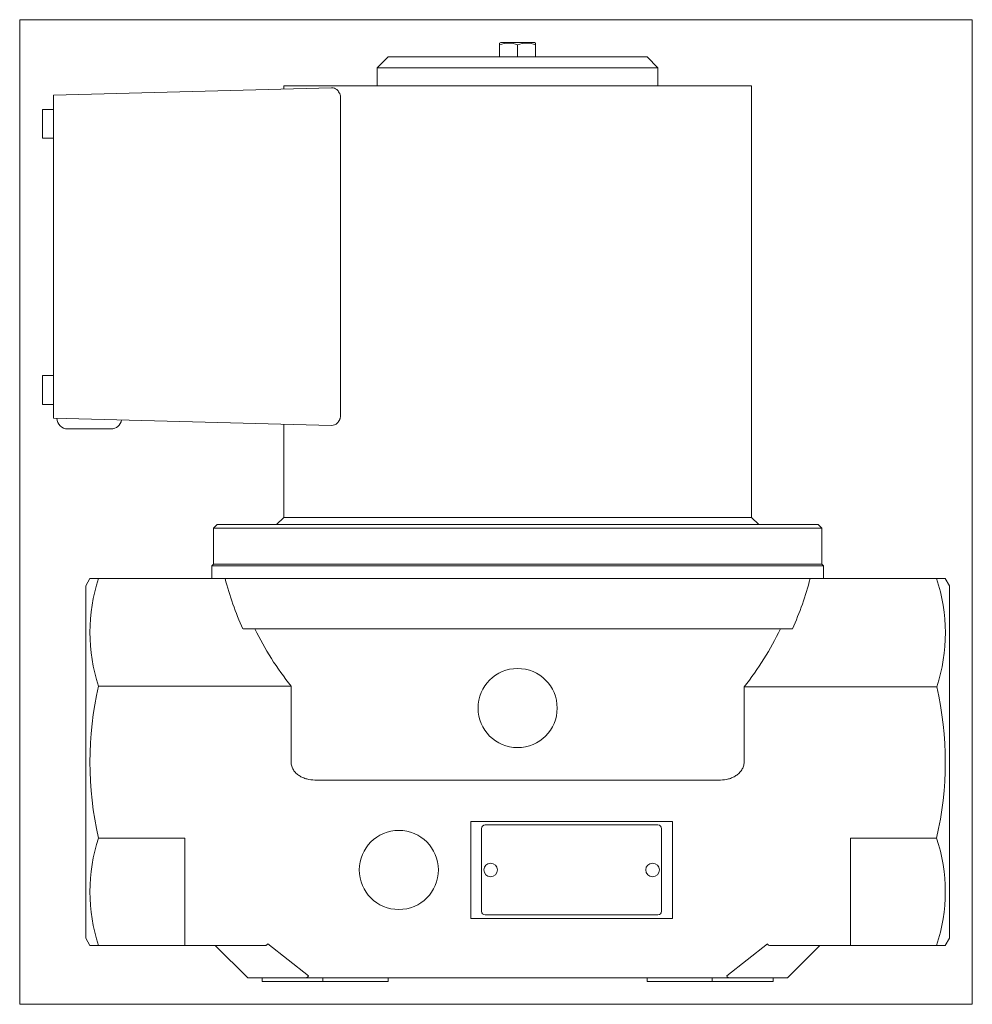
# Model space of a CAD drawing. Extents: x 72 to 337, y 14 to 288.
import ezdxf
from ezdxf.xclip import XClip

# ---------------------------------------------------------------- set-up
doc = ezdxf.new("R2010")
doc.units = 0
doc.header["$LTSCALE"] = 25.4
doc.header["$MEASUREMENT"] = 0
doc.header["$XCLIPFRAME"] = 2
doc.layers.get('0').update_dxf_attribs({"linetype": 'CONTINUOUS'})
for name, color, linetype in [('CEWKA_80', 7, 'CONTINUOUS'), ('DV1_DOMYŚLNE', 7, 'CONTINUOUS'), ('K-006GOT_', 7, 'CONTINUOUS'), ('T-026', 7, 'CONTINUOUS'), ('WA_053_01_01BEZ_', 7, 'CONTINUOUS'), ('WA_054_01_00_001', 7, 'CONTINUOUS'), ('WA_091_01_00_005', 7, 'CONTINUOUS'), ('Ś-006M6X12SZEŚC_', 7, 'CONTINUOUS')]:
    doc.layers.add(name, color=color, linetype=linetype)

# ---------------------------------------------------------------- blocks, each defined once
blk = doc.blocks.new('SE1')
at = {"layer": 'CEWKA_80', "color": 7, "linetype": 'CONTINUOUS', "lineweight": 0}
for p, q in [((81.8, 267.13), (159.13, 269.16)), ((145.8, 269.72), (145.8, 268.81)), ((145.8, 269.72), (275.8, 269.72)), ((275.8, 149.72), (275.8, 269.72)), ((81.8, 264.13), (81.8, 267.13)), ((161.62, 178.22), (161.62, 266.22)), ((81.8, 263.13), (78.8, 263.13)), ((78.8, 255.13), (78.8, 263.13)), ((81.8, 180.31), (81.8, 264.13)), ((78.8, 255.13), (81.8, 255.13)), ((81.8, 189.13), (78.8, 189.13)), ((78.8, 181.13), (78.8, 189.13)), ((78.8, 181.13), (81.8, 181.13)), ((81.8, 177.31), (81.8, 180.31)), ((159.13, 175.29), (81.8, 177.31)), ((145.8, 175.63), (145.8, 149.72)), ((85.8, 174.31), (97.8, 174.31)), ((145.8, 149.72), (275.8, 149.72))]:
    blk.add_line(p, q, dxfattribs=at)
for centre, start, end in [((85.8, 177.31), 180.4432, 270), ((97.8, 177.31), 270, 350.3966)]:
    blk.add_arc(centre, 3, start, end, dxfattribs=at)
for points, knots in [([(159.13, 269.16), (159.41, 269.16), (159.68, 269.11), (160.09, 268.93), (160.23, 268.86), (160.49, 268.68), (160.61, 268.57), (160.86, 268.33), (160.97, 268.19), (161.18, 267.87), (161.28, 267.7), (161.44, 267.32), (161.51, 267.11), (161.6, 266.68), (161.62, 266.45), (161.62, 266.22)], [0, 0, 0, 0, 0.25, 0.25, 0.375, 0.375, 0.5, 0.5, 0.625, 0.625, 0.75, 0.75, 0.875, 0.875, 1, 1, 1, 1]), ([(161.62, 178.22), (161.62, 177.99), (161.6, 177.77), (161.53, 177.44), (161.5, 177.33), (161.44, 177.13), (161.4, 177.03), (161.28, 176.74), (161.18, 176.57), (160.98, 176.25), (160.86, 176.12), (160.49, 175.74), (160.23, 175.57), (159.68, 175.33), (159.41, 175.28), (159.13, 175.29)], [0, 0, 0, 0, 0.125, 0.125, 0.1875, 0.1875, 0.25, 0.25, 0.375, 0.375, 0.5, 0.5, 0.75, 0.75, 1, 1, 1, 1])]:
    blk.add_open_spline(points, degree=3, knots=knots, dxfattribs=at)
at = {"layer": 'DV1_DOMYŚLNE', "color": 7, "linetype": 'CONTINUOUS', "lineweight": 0}
for p, q in [((141.36, 31.14), (152.69, 22.26)), ((280.24, 31.14), (268.91, 22.26))]:
    blk.add_line(p, q, dxfattribs=at)
at = {"layer": 'K-006GOT_', "color": 7, "linetype": 'CONTINUOUS', "lineweight": 0}
for centre in [(203.3, 51.72), (248.3, 51.72)]:
    blk.add_circle(centre, 1.89, dxfattribs=at)
at = {"layer": 'T-026', "color": 7, "linetype": 'CONTINUOUS', "lineweight": 0}
for p, q in [((200.8, 63.22), (200.8, 40.22)), ((249.8, 64.22), (201.8, 64.22)), ((250.8, 40.22), (250.8, 63.22)), ((201.8, 39.22), (249.8, 39.22))]:
    blk.add_line(p, q, dxfattribs=at)
for centre, start, end in [((201.8, 63.22), 90, 180), ((249.8, 63.22), 0, 90), ((201.8, 40.22), 180, 270), ((249.8, 40.22), 270, 360)]:
    blk.add_arc(centre, 1, start, end, dxfattribs=at)
at = {"layer": 'WA_053_01_01BEZ_', "color": 7, "linetype": 'CONTINUOUS', "lineweight": 0}
for p, q in [((126.3, 136.72), (125.8, 136.22)), ((125.8, 136.22), (125.8, 132.72)), ((125.8, 136.22), (295.8, 136.22)), ((295.3, 136.72), (126.3, 136.72)), ((295.8, 136.22), (295.3, 136.72)), ((295.8, 132.72), (295.8, 136.22)), ((91.95, 132.72), (90.8, 130.72)), ((94.38, 132.72), (91.95, 132.72)), ((128.47, 132.72), (94.38, 132.72)), ((128.47, 132.72), (293.13, 132.72)), ((293.13, 132.72), (327.22, 132.72)), ((327.22, 132.72), (329.64, 132.72)), ((330.8, 130.72), (329.64, 132.72)), ((90.8, 130.72), (90.8, 32.72)), ((330.8, 130.72), (330.8, 32.72)), ((134.5, 118.72), (287.15, 118.72)), ((147.87, 102.85), (94.38, 102.85)), ((147.87, 102.85), (147.87, 81.72)), ((273.73, 102.64), (327.26, 102.64)), ((273.73, 81.72), (273.73, 102.64)), ((267.15, 76.72), (154.45, 76.72)), ((197.8, 65.22), (253.8, 65.22)), ((197.8, 38.22), (197.8, 65.22)), ((253.8, 65.22), (253.8, 38.22)), ((118.3, 60.6), (94.38, 60.6)), ((118.3, 35.72), (118.3, 60.6)), ((303.3, 60.6), (327.22, 60.6)), ((303.3, 35.72), (303.3, 60.6)), ((118.3, 30.72), (118.3, 35.72)), ((253.8, 38.22), (197.8, 38.22)), ((303.3, 35.72), (303.3, 30.72)), ((90.8, 32.72), (91.95, 30.72)), ((94.38, 30.72), (91.95, 30.72)), ((118.3, 30.72), (94.38, 30.72)), ((140.51, 30.72), (118.3, 30.72)), ((126.8, 30.72), (135.8, 21.72)), ((303.3, 30.72), (281.08, 30.72)), ((285.8, 21.72), (294.8, 30.72)), ((303.3, 30.72), (327.22, 30.72)), ((327.22, 30.72), (329.64, 30.72)), ((329.64, 30.72), (330.8, 32.72)), ((135.8, 21.72), (151.56, 21.72)), ((139.8, 21.72), (139.8, 20.72)), ((139.8, 20.72), (156.72, 20.72)), ((156.72, 21.72), (151.56, 21.72)), ((156.72, 21.72), (174.8, 21.72)), ((156.72, 20.72), (156.72, 21.72)), ((174.8, 20.72), (156.72, 20.72)), ((174.8, 20.72), (174.8, 21.72)), ((246.8, 21.72), (174.8, 21.72)), ((246.8, 20.72), (246.8, 21.72)), ((246.8, 21.72), (264.88, 21.72)), ((264.88, 20.72), (246.8, 20.72)), ((264.88, 20.72), (264.88, 21.72)), ((270.04, 21.72), (264.88, 21.72)), ((264.88, 20.72), (281.8, 20.72)), ((270.04, 21.72), (285.8, 21.72)), ((281.8, 20.72), (281.8, 21.72))]:
    blk.add_line(p, q, dxfattribs=at)
for centre in [(210.8, 96.72), (177.8, 51.72)]:
    blk.add_circle(centre, 11, dxfattribs=at)
for centre, radius, start, end in [((139.41, 117.78), 47.45, 161.6491, 198.3509), ((210.8, 153.85), 84, 194.5655, 204.7181), ((281.95, 117.61), 47.73, 341.7159, 18.4599), ((210.8, 153.85), 81, 205.6988, 219.0228), ((185.42, 81.72), 93.46, 166.936, 193.064), ((236.24, 81.72), 93.4, 346.931, 12.9432), ((139.41, 45.66), 47.45, 161.6491, 198.3509), ((282.19, 45.66), 47.45, 341.6491, 18.3509)]:
    blk.add_arc(centre, radius, start, end, dxfattribs=at)
for major_axis, start_param, end_param in [((0, -84.59), 1.140664, 1.31658), ((0, -81.57), 0.88972, 1.123605)]:
    blk.add_ellipse((210.8, 153.99), major_axis=major_axis, ratio=0.993025, start_param=start_param, end_param=end_param, dxfattribs=at)
for points, knots in [([(154.45, 76.72), (153.69, 76.72), (152.93, 76.81), (151.83, 77.11), (151.46, 77.24), (150.77, 77.55), (150.44, 77.73), (149.96, 78.04), (149.8, 78.16), (149.5, 78.4), (149.36, 78.52), (149.09, 78.79), (148.96, 78.93), (148.72, 79.23), (148.61, 79.39), (148.31, 79.87), (148.15, 80.22), (147.93, 80.96), (147.87, 81.33), (147.87, 81.72)], [0, 0, 0, 0, 0.25, 0.25, 0.375, 0.375, 0.5, 0.5, 0.5625, 0.5625, 0.625, 0.625, 0.6875, 0.6875, 0.75, 0.75, 0.875, 0.875, 1, 1, 1, 1]), ([(273.73, 81.72), (273.73, 81.33), (273.67, 80.96), (273.51, 80.41), (273.44, 80.23), (273.28, 79.88), (273.19, 79.71), (272.89, 79.23), (272.64, 78.93), (272.24, 78.52), (272.1, 78.4), (271.8, 78.16), (271.64, 78.04), (271.16, 77.73), (270.83, 77.55), (270.14, 77.24), (269.77, 77.11), (268.67, 76.81), (267.91, 76.72), (267.15, 76.72)], [0, 0, 0, 0, 0.125, 0.125, 0.1875, 0.1875, 0.25, 0.25, 0.375, 0.375, 0.4375, 0.4375, 0.5, 0.5, 0.625, 0.625, 0.75, 0.75, 1, 1, 1, 1]), ([(141.36, 31.14), (141.3, 30.99), (141.2, 30.89), (140.98, 30.78), (140.89, 30.76), (140.71, 30.73), (140.62, 30.72), (140.51, 30.72)], [0, 0, 0, 0, 0.5, 0.5, 0.75, 0.75, 1, 1, 1, 1]), ([(281.08, 30.72), (280.88, 30.72), (280.7, 30.75), (280.48, 30.85), (280.41, 30.9), (280.31, 31), (280.27, 31.07), (280.24, 31.14)], [0, 0, 0, 0, 0.5, 0.5, 0.75, 0.75, 1, 1, 1, 1]), ([(151.56, 21.72), (151.83, 21.72), (152.07, 21.76), (152.47, 21.93), (152.62, 22.06), (152.69, 22.26)], [0, 0, 0, 0, 0.5, 0.5, 1, 1, 1, 1]), ([(268.91, 22.26), (268.98, 22.06), (269.13, 21.93), (269.52, 21.76), (269.77, 21.72), (270.04, 21.72)], [0, 0, 0, 0, 0.5, 0.5, 1, 1, 1, 1])]:
    blk.add_open_spline(points, degree=3, knots=knots, dxfattribs=at)
at = {"layer": 'WA_054_01_00_001', "color": 7, "linetype": 'CONTINUOUS', "lineweight": 0}
for p, q in [((145.8, 149.72), (143.8, 147.72)), ((275.8, 149.72), (145.8, 149.72)), ((277.8, 147.72), (275.8, 149.72)), ((127.3, 147.72), (126.3, 146.72)), ((126.3, 146.72), (126.3, 136.72)), ((126.3, 146.72), (295.3, 146.72)), ((294.3, 147.72), (127.3, 147.72)), ((295.3, 146.72), (294.3, 147.72)), ((295.3, 136.72), (295.3, 146.72)), ((126.3, 136.72), (295.3, 136.72))]:
    blk.add_line(p, q, dxfattribs=at)
at = {"layer": 'WA_091_01_00_005', "color": 7, "linetype": 'CONTINUOUS', "lineweight": 0}
for p, q in [((174.8, 277.72), (171.8, 274.72)), ((246.8, 277.72), (174.8, 277.72)), ((249.8, 274.72), (246.8, 277.72)), ((171.8, 274.72), (171.8, 269.72)), ((171.8, 274.72), (249.8, 274.72)), ((249.8, 269.72), (249.8, 274.72))]:
    blk.add_line(p, q, dxfattribs=at)
at = {"layer": 'Ś-006M6X12SZEŚC_', "color": 7, "linetype": 'CONTINUOUS', "lineweight": 0}
for p, q in [((206.1, 281.72), (205.81, 281.55)), ((205.81, 281.11), (205.81, 281.55)), ((205.81, 281.11), (205.81, 277.72)), ((215.5, 281.72), (206.1, 281.72)), ((210.8, 281.11), (210.8, 277.72)), ((215.8, 281.55), (215.5, 281.72)), ((215.8, 281.55), (215.8, 281.1)), ((215.8, 281.1), (215.8, 277.72))]:
    blk.add_line(p, q, dxfattribs=at)
for centre, start, end in [((208.3, 274.29), 69.8527, 110.1241), ((213.3, 274.29), 69.8522, 110.1015)]:
    blk.add_arc(centre, 7.26, start, end, dxfattribs=at)

msp = doc.modelspace()

# ---------------------------------------------------------------- block references
at = {"color": 0, "lineweight": 0}
ref = msp.add_blockref('SE1', (0, 0), dxfattribs=at)
XClip(ref).set_block_clipping_path([(72.4493620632, 14.3703715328), (337.1493661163, 288.0703789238)])
ref.dxf.unprotected_set("ltscale", 0)

doc.saveas('drawing.dxf')
